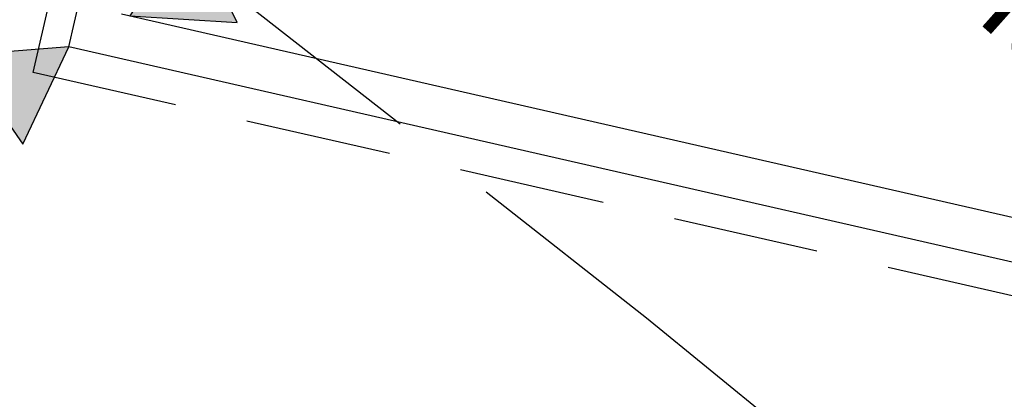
# Model space of a CAD drawing. Header units: metres. Extents: x 964 to 7125, y -212 to 9570.
# Tile 21 of 185: x 1659.24 to 1665.97, y 244.2 to 246.79. Entities that reach past the tile are written whole.
import ezdxf

# ---------------------------------------------------------------- set-up
doc = ezdxf.new("R2010")
doc.units = ezdxf.units.M
for name, pattern in [('CIĄGłA', [0]), ('DASH', [0.75, 0.5, -0.25]), ('HIDDEN', [0.375, 0.25, -0.125]), ('HIDDENX2', [0.75, 0.5, -0.25])]:
    doc.linetypes.add(name, pattern=pattern)
for name, color, linetype, lineweight in [('_IE', 240, 'Continuous', 9), ('AGP1_HATCH', 7, 'Continuous', 5), ('opisy', 1, 'Continuous', 20), ('STREFY GAZOCIĄG', 7, 'Continuous', 9)]:
    doc.layers.add(name, color=color, linetype=linetype, lineweight=lineweight)
for name, color, linetype in [('T_wiata', 251, 'Continuous'), ('ZP_strefy oddziaływania', 8, 'HIDDEN'), ('zz-odwodnienie', 5, 'Continuous')]:
    doc.layers.add(name, color=color, linetype=linetype)
doc.styles.add('ARIAL', font='arial.ttf')

# ---------------------------------------------------------------- blocks, each defined once
blk = doc.blocks.new('d_rzędna')
at = {"layer": 'zz-odwodnienie'}
blk.add_hatch(color=0, dxfattribs=at).paths.add_polyline_path([(0, 0), (0.3686594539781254, 0.6385369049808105), (-0.3686594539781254, 0.6385369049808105)])
at = {"layer": 'zz-odwodnienie', "color": 0}
for p, q in [((-0.3686594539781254, 0.6385369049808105), (0, 0)), ((0.3686594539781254, 0.6385369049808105), (-0.3686594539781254, 0.6385369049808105)), ((-0.3686594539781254, 0.6385369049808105), (0, 0)), ((0.3686594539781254, 0.6385369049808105), (-0.3686594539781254, 0.6385369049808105)), ((0, 0), (0.3686594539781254, 0.6385369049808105)), ((0, 0), (0.3686594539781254, 0.6385369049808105))]:
    blk.add_line(p, q, dxfattribs=at)

msp = doc.modelspace()

# ---------------------------------------------------------------- hatches: boundary and pattern name
at = {"layer": 'AGP1_HATCH', "transparency": 33554625}
h = msp.add_hatch(dxfattribs=at)
h.set_pattern_fill('GRASS', color=8, scale=0.02)
h.set_pattern_definition([(90, (-261.6057629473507, 0), (-0.3592102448, 0.3592102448), [0.09525, -0.6231704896]), (45, (-261.6057629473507, 0), (-0.3592102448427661, 0.3592102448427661), [0.09525, -0.41275]), (135, (-261.6057629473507, 0), (-0.3592102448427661, -0.3592102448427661), [0.09525, -0.41275])])
edge = h.paths.add_edge_path()
edge.add_line((1656.421609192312, 281.1750997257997), (1656.12732490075, 280.1037389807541))
edge.add_arc((1693.613011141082, 442.3996465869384), 166.5687194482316, 256.9943948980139, 258.1500133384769)
edge.add_line((1659.408129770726, 279.380738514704), (1659.687923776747, 279.3204852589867))
edge.add_line((1659.687923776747, 279.3204852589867), (1659.805812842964, 279.8679188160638))
edge.add_line((1659.805812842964, 279.8679188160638), (1661.428610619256, 279.5184515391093))
edge.add_line((1661.428610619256, 279.5184515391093), (1661.310721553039, 278.9710179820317))
edge.add_line((1661.310721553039, 278.9710179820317), (1671.858992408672, 276.6994623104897))
edge.add_line((1671.858992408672, 276.6994623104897), (1672.890124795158, 277.4314030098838))
edge.add_line((1672.890124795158, 277.4314030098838), (1656.421609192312, 281.1750997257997))
edge = h.paths.add_edge_path()
edge.add_line((1672.890124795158, 277.4314030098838), (1671.858992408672, 276.6994623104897))
edge.add_line((1671.858992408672, 276.6994623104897), (1700.067020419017, 270.6249021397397))
edge.add_arc((1697.571881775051, 261.9819229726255), 8.995932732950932, -9.899978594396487, 73.89711847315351, ccw=False)
edge.add_line((1706.433859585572, 260.4352636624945), (1699.674548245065, 230.8202579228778))
edge.add_line((1699.674548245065, 230.8202579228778), (1699.038714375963, 230.9653696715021))
edge.add_line((1699.038714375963, 230.9653696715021), (1697.659528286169, 224.9226379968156))
edge.add_line((1697.659528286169, 224.9226379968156), (1693.427565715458, 225.8885363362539))
edge.add_line((1693.427565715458, 225.8885363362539), (1694.802276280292, 231.9116583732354))
edge.add_line((1694.802276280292, 231.9116583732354), (1691.417076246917, 230.9890328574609))
edge.add_line((1691.417076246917, 230.9890328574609), (1687.619809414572, 231.8557167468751))
edge.add_line((1687.619809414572, 231.8557167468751), (1687.208875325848, 230.0552605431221))
edge.add_line((1687.208875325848, 230.0552605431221), (1682.488514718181, 231.1293036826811))
edge.add_line((1682.488514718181, 231.1293036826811), (1682.900170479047, 232.9329218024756))
edge.add_line((1682.900170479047, 232.9329218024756), (1676.827230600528, 234.319002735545))
edge.add_line((1676.827230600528, 234.319002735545), (1675.092447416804, 235.4907377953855))
edge.add_arc((1674.59275734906, 234.8031445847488), 0.8499850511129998, 53.99321822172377, 167.1431079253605)
edge.add_line((1673.764082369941, 234.992280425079), (1672.473484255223, 229.3376865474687))
edge.add_line((1672.473484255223, 229.3376865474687), (1668.330036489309, 230.2833823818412))
edge.add_line((1668.330036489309, 230.2833823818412), (1668.697188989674, 231.8920150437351))
edge.add_line((1668.697188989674, 231.8920150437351), (1649.540477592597, 236.2643211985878))
edge.add_line((1649.540477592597, 236.2643211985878), (1649.540154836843, 236.2643948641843))
edge.add_line((1649.540154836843, 236.2643948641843), (1649.974062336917, 238.1655061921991))
edge.add_line((1649.974062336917, 238.1655061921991), (1646.074028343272, 239.0556455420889))
edge.add_line((1646.074028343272, 239.0556455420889), (1646.786081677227, 242.1754179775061))
edge.add_line((1646.786081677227, 242.1754179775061), (1651.996839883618, 262.8037986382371))
edge.add_arc((1649.233634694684, 263.5017936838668), 2.849999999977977, 345.8234528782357, 357.692915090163)
edge.add_line((1652.081324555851, 263.3870659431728), (1652.175551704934, 265.7259047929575))
edge.add_line((1652.175551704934, 265.7259047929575), (1643.651609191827, 234.6850997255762))
edge.add_line((1643.651609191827, 234.6850997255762), (1698.061609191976, 222.3150997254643))
edge.add_line((1698.061609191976, 222.3150997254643), (1709.121609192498, 269.1950997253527))
edge.add_line((1709.121609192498, 269.1950997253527), (1672.890124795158, 277.4314030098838))

# ---------------------------------------------------------------- linework, layer by layer
at = {"color": 8, "linetype": 'HIDDENX2', "lineweight": 30, "ltscale": 2}
msp.add_lwpolyline([(1659.331947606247, 246.4326306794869), (1665.227812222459, 272.2684349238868), (1674.977102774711, 270.0432741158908), (1669.07993956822, 244.2077662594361), (1659.331947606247, 246.4326306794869)], dxfattribs=at)
at = {"layer": '_IE', "color": 8}
msp.add_spline([(1648.115397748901, 240.5816660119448), (1648.732326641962, 243.4238820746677), (1662.081287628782, 252.237999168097), (1664.448506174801, 252.5714102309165), (1678.138012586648, 252.6040333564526)], degree=3, dxfattribs=at)
at = {"layer": 'STREFY GAZOCIĄG', "color": 8, "linetype": 'DASH', "lineweight": 30, "ltscale": 3}
msp.add_lwpolyline([(1642.988972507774, 260.8864281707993), (1645.659142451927, 258.7651264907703), (1658.893392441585, 248.3972670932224), (1663.527899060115, 244.7534289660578), (1668.568117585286, 240.6392841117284), (1675.57600182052, 234.81948430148), (1677.131259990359, 233.7754669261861), (1685.266781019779, 227.192060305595), (1692.925945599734, 224.8646312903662), (1694.360811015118, 224.4434131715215), (1698.286504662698, 223.268406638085)], dxfattribs=at)
msp.add_lwpolyline([(1642.988972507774, 260.8864281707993), (1645.659142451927, 258.7651264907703), (1658.893392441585, 248.3972670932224), (1663.527899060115, 244.7534289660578), (1668.568117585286, 240.6392841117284), (1675.57600182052, 234.81948430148), (1677.131259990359, 233.7754669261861), (1685.266781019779, 227.192060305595), (1692.925945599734, 224.8646312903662), (1694.360811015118, 224.4434131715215), (1698.286504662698, 223.268406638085)], dxfattribs=at)
at = {"layer": 'T_wiata', "color": 8}
for p, q in [((1659.57584491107, 246.6074249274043), (1665.378046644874, 272.0291159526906)), ((1659.935078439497, 246.8331488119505), (1668.711339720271, 244.8300704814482)), ((1668.937063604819, 244.4708369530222), (1659.57584491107, 246.6074249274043))]:
    msp.add_line(p, q, dxfattribs=at)
at = {"layer": 'ZP_strefy oddziaływania', "color": 8, "ltscale": 2}
msp.add_lwpolyline([(1717.150832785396, 222.9354654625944), (1717.607088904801, 224.9073697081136, 0.414213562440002), (1695.141948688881, 260.8978889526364), (1688.103877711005, 262.52634680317, 0.4142135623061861), (1652.113358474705, 240.0612065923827), (1651.657102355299, 238.0893023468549, 0.4142135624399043), (1674.12224257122, 202.0987831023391), (1681.160313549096, 200.4703252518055, 0.4142135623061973)], format="xyb", close=True, dxfattribs=at)
at = {"layer": 'ZP_strefy oddziaływania', "color": 8, "ltscale": 2, "elevation": -5.00880708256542e-06}
msp.add_lwpolyline([(1692.136947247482, 260.8568644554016), (1690.577061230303, 261.2128910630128, 0.4142135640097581), (1654.653694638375, 238.6405242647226), (1654.509058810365, 238.006820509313, 0.4142135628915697), (1677.081425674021, 202.0834540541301), (1678.641311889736, 201.7274273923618, 0.4142135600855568), (1714.564678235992, 224.2997940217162), (1714.709314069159, 224.9334977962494, 0.4142135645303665)], format="xyb", close=True, dxfattribs=at)

# ---------------------------------------------------------------- block references
at = {"layer": 'zz-odwodnienie', "color": 8, "linetype": 'CIĄGłA', "lineweight": 0}
for p, rotation in [((1659.991639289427, 246.8202823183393), 296.4314976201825), ((1659.575854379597, 246.6074658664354), 124.628384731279), ((1659.575854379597, 246.6074658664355), 124.628384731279), ((1659.575854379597, 246.6074658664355), 124.628384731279)]:
    msp.add_blockref('d_rzędna', p, dxfattribs=dict(at, rotation=rotation))

# ---------------------------------------------------------------- texts
at = {"layer": 'opisy', "color": 8, "style": 'ARIAL', "width": 0.8}
msp.add_text('ON TIR+AdBlue', height=0.7999999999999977, rotation=318.3413123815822, dxfattribs=at).set_placement((1661.864642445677, 250.2710207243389))

doc.saveas('drawing.dxf')
